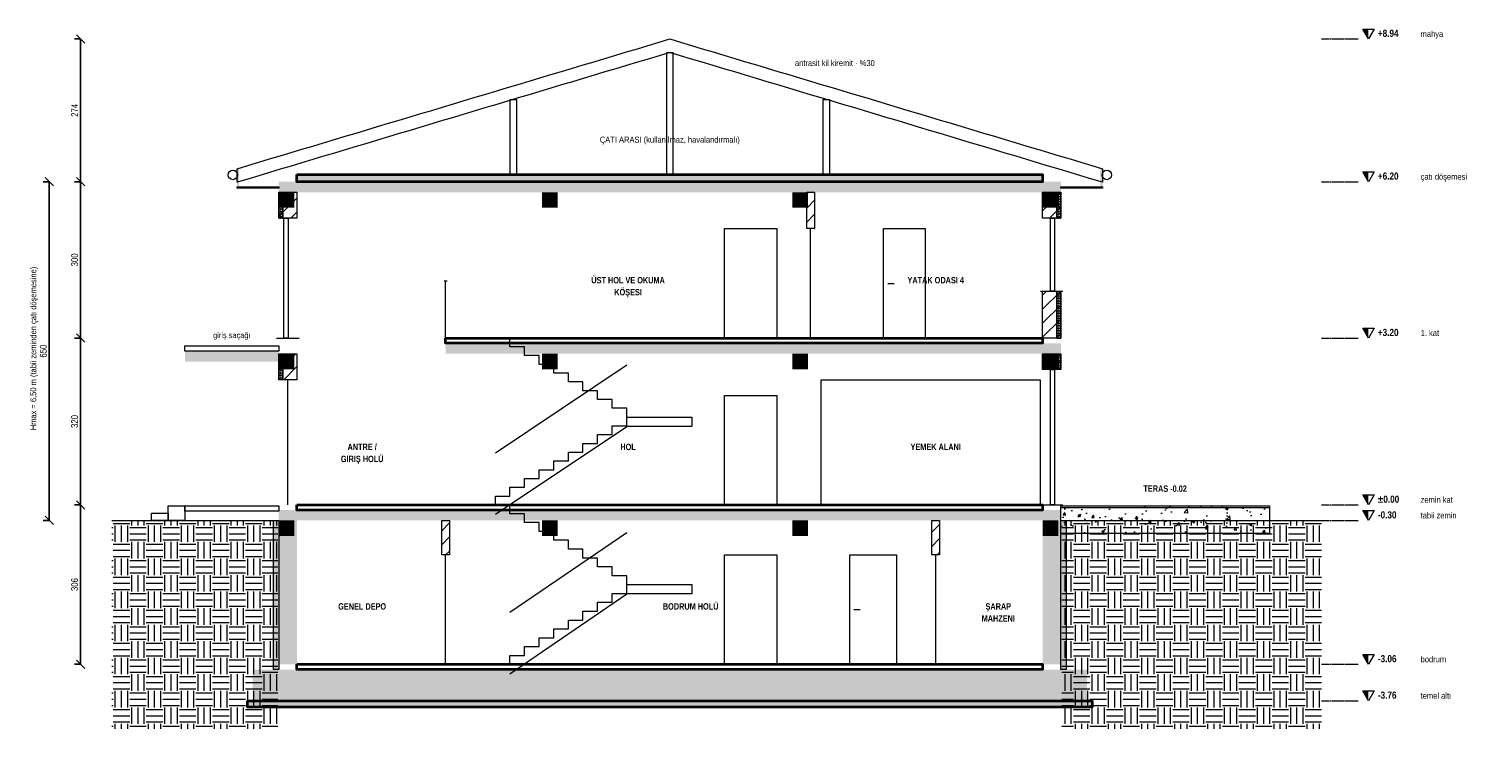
# Model space of a CAD drawing. Header units: centimetres. Extents: x -864 to 7399, y -55958 to -4339.
# Tile 8 of 19: x -479 to 2309, y -30430 to -29087. Entities that reach past the tile are written whole.
import ezdxf
from ezdxf.enums import TextEntityAlignment as Align

# ---------------------------------------------------------------- set-up
doc = ezdxf.new("R2010")
doc.units = ezdxf.units.CM
doc.header["$LTSCALE"] = 0.25
doc.linetypes.add('ACAD_ISO02W100', pattern=[15, 12, -3])
for name, color, linetype, lineweight in [('M-CKAP-KIREMIT', 66, 'Continuous', 9), ('M-CKAP-KIREMIT-2', 66, 'Continuous', 9), ('M-CKAP-KIREMIT-T', 8, 'Continuous', 5), ('M-CTAS-AHSAP', 234, 'Continuous', 20), ('M-CVRE-ZEMIN', 45, 'Continuous', 18), ('M-CVRE-ZEMIN-T', 8, 'Continuous', 5), ('M-DUVA-GAZBETON', 64, 'Continuous', 20), ('M-DUVA-GAZBETON-T', 8, 'Continuous', 5), ('M-GOST-DISOLCU', 40, 'Continuous', 9), ('M-GOST-KESITKOT', 46, 'Continuous', 9), ('M-GOST-MAHALPOZ', 7, 'Continuous', 9), ('M-GOST-YAZI', 2, 'Continuous', 9), ('M-ISYA-TASYUNU-T', 8, 'Continuous', 5), ('M-KALD-TAS', 45, 'Continuous', 9), ('M-KALD-TAS-T', 8, 'Continuous', 5), ('M-KORK-CAM', 100, 'Continuous', 9), ('M-MERD-BETONARME-2', 6, 'Continuous', 9), ('M-PNKS-ALUMINYUM', 171, 'Continuous', 9), ('M-PNKS-ALUMINYUM-2', 171, 'Continuous', 9), ('M-TASI-BETONARME', 5, 'Continuous', 35), ('M-TASI-BETONARME-T', 250, 'Continuous', 5)]:
    doc.layers.add(name, color=color, linetype=linetype, lineweight=lineweight)
doc.styles.add('YAZI', font='arialn.ttf')
doc.styles.add('YAZI-KALIN', font='arialnb.ttf')
doc.dimstyles.new('MIMARI-1-100', dxfattribs={"dimscale": 10, "dimtxt": 1.296, "dimasz": 2.5, "dimexe": 1.2, "dimexo": 0, "dimgap": 0.5, "dimtad": 1, "dimdec": 0, "dimtxsty": 'YAZI', "dimtsz": 0.8, "dimcen": 2.5, "dimclrd": 256, "dimclre": 256, "dimclrt": 256, "dimazin": 3, "dimtfac": 1, "dimtmove": 0, "dimatfit": 3, "dimarcsym": 0})

msp = doc.modelspace()

# ---------------------------------------------------------------- hatches: boundary and pattern name
at = {"layer": 'M-CKAP-KIREMIT-T'}
h = msp.add_hatch(color=256, dxfattribs=at)
h.dxf.hatch_style = 1
h.paths.add_polyline_path([(-80, -29355), (-76, -29355), (-76, -29390), (-80, -29390)])
h = msp.add_hatch(color=256, dxfattribs=at)
h.dxf.hatch_style = 1
h.paths.add_polyline_path([(1576, -29355), (1580, -29355), (1580, -29390), (1576, -29390)])
at = {"layer": 'M-CVRE-ZEMIN-T'}
h = msp.add_hatch(dxfattribs=at)
h.set_pattern_fill('EARTH', scale=5)
h.paths.add_polyline_path([(-320, -30030), (-2, -30030), (-2, -30430), (-320, -30430)])
h = msp.add_hatch(dxfattribs=at)
h.set_pattern_fill('EARTH', scale=5)
h.paths.add_polyline_path([(1502, -30030), (2000, -30030), (2000, -30430), (1502, -30430)])
at = {"layer": 'M-DUVA-GAZBETON-T'}
h = msp.add_hatch(dxfattribs=at)
h.set_pattern_fill('ANSI31', scale=6)
h.paths.add_polyline_path([(0, -29400), (35, -29400), (35, -29450), (0, -29450)])
h = msp.add_hatch(dxfattribs=at)
h.set_pattern_fill('ANSI31', scale=6)
h.paths.add_polyline_path([(1012.5, -29400), (1027.5, -29400), (1027.5, -29470), (1012.5, -29470)])
h = msp.add_hatch(dxfattribs=at)
h.set_pattern_fill('ANSI31', scale=6)
h.paths.add_polyline_path([(1465, -29400), (1500, -29400), (1500, -29450), (1465, -29450)])
h = msp.add_hatch(dxfattribs=at)
h.set_pattern_fill('ANSI31', scale=6)
h.paths.add_polyline_path([(1465, -29590), (1500, -29590), (1500, -29680), (1465, -29680)])
h = msp.add_hatch(dxfattribs=at)
h.set_pattern_fill('ANSI31', scale=6)
h.paths.add_polyline_path([(0, -29710), (35, -29710), (35, -29760), (0, -29760)])
h = msp.add_hatch(dxfattribs=at)
h.set_pattern_fill('ANSI31', scale=6)
h.paths.add_polyline_path([(1465, -29710), (1500, -29710), (1500, -29740), (1465, -29740)])
h = msp.add_hatch(color=256, dxfattribs=at)
h.dxf.hatch_style = 1
h.paths.add_polyline_path([(0, -30030), (35, -30030), (35, -30306), (0, -30306)])
h = msp.add_hatch(dxfattribs=at)
h.set_pattern_fill('ANSI31', scale=6)
h.paths.add_polyline_path([(312.5, -30030), (327.5, -30030), (327.5, -30096), (312.5, -30096)])
h = msp.add_hatch(dxfattribs=at)
h.set_pattern_fill('ANSI31', scale=6)
h.paths.add_polyline_path([(1252.5, -30030), (1267.5, -30030), (1267.5, -30096), (1252.5, -30096)])
h = msp.add_hatch(color=256, dxfattribs=at)
h.dxf.hatch_style = 1
h.paths.add_polyline_path([(1465, -30030), (1500, -30030), (1500, -30306), (1465, -30306)])
at = {"layer": 'M-GOST-KESITKOT'}
h = msp.add_hatch(color=256, dxfattribs=at)
h.dxf.hatch_style = 1
h.paths.add_polyline_path([(2079, -29087), (2090, -29087), (2090, -29106)])
h = msp.add_hatch(color=256, dxfattribs=at)
h.dxf.hatch_style = 1
h.paths.add_polyline_path([(2079, -29361), (2090, -29361), (2090, -29380)])
h = msp.add_hatch(color=256, dxfattribs=at)
h.dxf.hatch_style = 1
h.paths.add_polyline_path([(2079, -29661), (2090, -29661), (2090, -29680)])
h = msp.add_hatch(color=256, dxfattribs=at)
h.dxf.hatch_style = 1
h.paths.add_polyline_path([(2079, -29981), (2090, -29981), (2090, -30000)])
h = msp.add_hatch(color=256, dxfattribs=at)
h.dxf.hatch_style = 1
h.paths.add_polyline_path([(2079, -30011), (2090, -30011), (2090, -30030)])
h = msp.add_hatch(color=256, dxfattribs=at)
h.dxf.hatch_style = 1
h.paths.add_polyline_path([(2079, -30287), (2090, -30287), (2090, -30306)])
h = msp.add_hatch(color=256, dxfattribs=at)
h.dxf.hatch_style = 1
h.paths.add_polyline_path([(2079, -30357), (2090, -30357), (2090, -30376)])
at = {"layer": 'M-ISYA-TASYUNU-T'}
h = msp.add_hatch(dxfattribs=at)
h.set_pattern_fill('INSUL', scale=0.5)
h.paths.add_polyline_path([(35, -29366), (1465, -29366), (1465, -29380), (35, -29380)])
h = msp.add_hatch(dxfattribs=at)
h.set_pattern_fill('INSUL', scale=0.5)
h.paths.add_polyline_path([(0, -29400), (8, -29400), (8, -29450), (0, -29450)])
h = msp.add_hatch(dxfattribs=at)
h.set_pattern_fill('INSUL', scale=0.5)
h.paths.add_polyline_path([(1492, -29400), (1500, -29400), (1500, -29450), (1492, -29450)])
h = msp.add_hatch(dxfattribs=at)
h.set_pattern_fill('INSUL', scale=0.5)
h.paths.add_polyline_path([(1492, -29590), (1500, -29590), (1500, -29680), (1492, -29680)])
h = msp.add_hatch(dxfattribs=at)
h.set_pattern_fill('INSUL', scale=0.5)
h.paths.add_polyline_path([(0, -29710), (8, -29710), (8, -29760), (0, -29760)])
h = msp.add_hatch(dxfattribs=at)
h.set_pattern_fill('INSUL', scale=0.5)
h.paths.add_polyline_path([(1492, -29710), (1500, -29710), (1500, -29740), (1492, -29740)])
h = msp.add_hatch(dxfattribs=at)
h.set_pattern_fill('INSUL', scale=0.5)
h.paths.add_polyline_path([(-10, -30030), (0, -30030), (0, -30316), (-10, -30316)])
h = msp.add_hatch(dxfattribs=at)
h.set_pattern_fill('INSUL', scale=0.5)
h.paths.add_polyline_path([(1500, -30030), (1510, -30030), (1510, -30316), (1500, -30316)])
at = {"layer": 'M-KALD-TAS-T'}
h = msp.add_hatch(color=256, dxfattribs=at)
h.dxf.hatch_style = 1
h.paths.add_polyline_path([(-180, -29705), (0, -29705), (0, -29725), (-180, -29725)])
at = {"layer": 'M-PNKS-ALUMINYUM'}
h = msp.add_hatch(color=256, dxfattribs=at)
h.dxf.hatch_style = 1
h.paths.add_polyline_path([(0, -29448), (35, -29448), (35, -29450), (0, -29450)])
h = msp.add_hatch(color=256, dxfattribs=at)
h.dxf.hatch_style = 1
h.paths.add_polyline_path([(1465, -29448), (1500, -29448), (1500, -29450), (1465, -29450)])
h = msp.add_hatch(color=256, dxfattribs=at)
h.dxf.hatch_style = 1
h.paths.add_polyline_path([(1465, -29738), (1500, -29738), (1500, -29740), (1465, -29740)])
at = {"layer": 'M-TASI-BETONARME-T'}
h = msp.add_hatch(color=256, dxfattribs=at)
h.dxf.hatch_style = 1
h.paths.add_polyline_path([(0, -29380), (1500, -29380), (1500, -29400), (0, -29400)])
h = msp.add_hatch(color=256, dxfattribs=at)
h.dxf.hatch_style = 1
h.paths.add_polyline_path([(0, -29400), (30, -29400), (30, -29430), (0, -29430)])
h = msp.add_hatch(color=256, dxfattribs=at)
h.dxf.hatch_style = 1
h.paths.add_polyline_path([(505, -29400), (535, -29400), (535, -29430), (505, -29430)])
h = msp.add_hatch(color=256, dxfattribs=at)
h.dxf.hatch_style = 1
h.paths.add_polyline_path([(985, -29400), (1015, -29400), (1015, -29430), (985, -29430)])
h = msp.add_hatch(color=256, dxfattribs=at)
h.dxf.hatch_style = 1
h.paths.add_polyline_path([(1465, -29400), (1495, -29400), (1495, -29430), (1465, -29430)])
h = msp.add_hatch(color=256, dxfattribs=at)
h.dxf.hatch_style = 1
h.paths.add_polyline_path([(320, -29690), (1500, -29690), (1500, -29710), (320, -29710)])
h = msp.add_hatch(color=256, dxfattribs=at)
h.dxf.hatch_style = 1
h.paths.add_polyline_path([(0, -29710), (30, -29710), (30, -29740), (0, -29740)])
h = msp.add_hatch(color=256, dxfattribs=at)
h.dxf.hatch_style = 1
h.paths.add_polyline_path([(505, -29710), (535, -29710), (535, -29740), (505, -29740)])
h = msp.add_hatch(color=256, dxfattribs=at)
h.dxf.hatch_style = 1
h.paths.add_polyline_path([(985, -29710), (1015, -29710), (1015, -29740), (985, -29740)])
h = msp.add_hatch(color=256, dxfattribs=at)
h.dxf.hatch_style = 1
h.paths.add_polyline_path([(1465, -29710), (1495, -29710), (1495, -29740), (1465, -29740)])
h = msp.add_hatch(color=256, dxfattribs=at)
h.dxf.hatch_style = 1
h.paths.add_polyline_path([(0, -30010), (1500, -30010), (1500, -30030), (0, -30030)])
h = msp.add_hatch(dxfattribs=at)
h.set_pattern_fill('AR-CONC', scale=0.3)
h.paths.add_polyline_path([(1500, -30002), (1900, -30002), (1900, -30055), (1500, -30055)])
h = msp.add_hatch(color=256, dxfattribs=at)
h.dxf.hatch_style = 1
h.paths.add_polyline_path([(0, -30030), (30, -30030), (30, -30060), (0, -30060)])
h = msp.add_hatch(color=256, dxfattribs=at)
h.dxf.hatch_style = 1
h.paths.add_polyline_path([(505, -30030), (535, -30030), (535, -30060), (505, -30060)])
h = msp.add_hatch(color=256, dxfattribs=at)
h.dxf.hatch_style = 1
h.paths.add_polyline_path([(985, -30030), (1015, -30030), (1015, -30060), (985, -30060)])
h = msp.add_hatch(color=256, dxfattribs=at)
h.dxf.hatch_style = 1
h.paths.add_polyline_path([(1465, -30030), (1495, -30030), (1495, -30060), (1465, -30060)])
h = msp.add_hatch(color=256, dxfattribs=at)
h.dxf.hatch_style = 1
h.paths.add_polyline_path([(-50, -30316), (1550, -30316), (1550, -30376), (-50, -30376)])
h = msp.add_hatch(dxfattribs=at)
h.set_pattern_fill('AR-CONC', scale=0.3)
h.paths.add_polyline_path([(-60, -30376), (1560, -30376), (1560, -30388), (-60, -30388)])

# ---------------------------------------------------------------- linework, layer by layer
at = {"layer": 'M-CKAP-KIREMIT'}
for points in [[(-80, -29390), (0, -29390), (0, -29392), (-80, -29392)], [(1500, -29390), (1580, -29390), (1580, -29392), (1500, -29392)]]:
    msp.add_lwpolyline(points, close=True, dxfattribs=at)
for centre in [(-88, -29367), (1588, -29367)]:
    msp.add_circle(centre, 9, dxfattribs=at)
at = {"layer": 'M-CKAP-KIREMIT-2'}
msp.add_lwpolyline([(-80, -29355), (-59.2, -29348.8), (-38.5, -29342.5), (-17.8, -29336.3), (3, -29330.1), (23.8, -29323.9), (44.5, -29317.7), (65.3, -29311.4), (86, -29305.2), (106.8, -29299), (127.5, -29292.8), (148.2, -29286.5), (169, -29280.3), (189.7, -29274.1), (210.5, -29267.8), (231.2, -29261.6), (252, -29255.4), (272.8, -29249.2), (293.5, -29243), (314.2, -29236.7), (335, -29230.5), (355.8, -29224.3), (376.5, -29218), (397.2, -29211.8), (418, -29205.6), (438.8, -29199.4), (459.5, -29193.2), (480.3, -29186.9), (501, -29180.7), (521.8, -29174.5), (542.5, -29168.2), (563.2, -29162), (584, -29155.8), (604.8, -29149.6), (625.5, -29143.3), (646.2, -29137.1), (667, -29130.9), (687.8, -29124.7), (708.5, -29118.5), (729.3, -29112.2), (750, -29106), (770.7, -29112.2), (791.5, -29118.5), (812.3, -29124.7), (833, -29130.9), (853.8, -29137.1), (874.5, -29143.3), (895.2, -29149.6), (916, -29155.8), (936.8, -29162), (957.5, -29168.2), (978.2, -29174.5), (999, -29180.7), (1019.8, -29186.9), (1040.5, -29193.2), (1061.2, -29199.4), (1082, -29205.6), (1102.8, -29211.8), (1123.5, -29218), (1144.2, -29224.3), (1165, -29230.5), (1185.8, -29236.7), (1206.5, -29243), (1227.2, -29249.2), (1248, -29255.4), (1268.8, -29261.6), (1289.5, -29267.8), (1310.2, -29274.1), (1331, -29280.3), (1351.8, -29286.5), (1372.5, -29292.8), (1393.2, -29299), (1414, -29305.2), (1434.8, -29311.4), (1455.5, -29317.7), (1476.2, -29323.9), (1497, -29330.1), (1517.8, -29336.3), (1538.5, -29342.5), (1559.2, -29348.8), (1580, -29355), (1580, -29381), (1559.2, -29374.8), (1538.5, -29368.5), (1517.8, -29362.3), (1497, -29356.1), (1476.2, -29349.9), (1455.5, -29343.7), (1434.8, -29337.4), (1414, -29331.2), (1393.2, -29325), (1372.5, -29318.8), (1351.8, -29312.5), (1331, -29306.3), (1310.2, -29300.1), (1289.5, -29293.8), (1268.8, -29287.6), (1248, -29281.4), (1227.2, -29275.2), (1206.5, -29269), (1185.8, -29262.7), (1165, -29256.5), (1144.2, -29250.3), (1123.5, -29244), (1102.8, -29237.8), (1082, -29231.6), (1061.2, -29225.4), (1040.5, -29219.2), (1019.8, -29212.9), (999, -29206.7), (978.2, -29200.5), (957.5, -29194.2), (936.8, -29188), (916, -29181.8), (895.2, -29175.6), (874.5, -29169.3), (853.8, -29163.1), (833, -29156.9), (812.3, -29150.7), (791.5, -29144.5), (770.7, -29138.2), (750, -29132), (729.3, -29138.2), (708.5, -29144.5), (687.8, -29150.7), (667, -29156.9), (646.2, -29163.1), (625.5, -29169.3), (604.8, -29175.6), (584, -29181.8), (563.2, -29188), (542.5, -29194.2), (521.8, -29200.5), (501, -29206.7), (480.3, -29212.9), (459.5, -29219.2), (438.8, -29225.4), (418, -29231.6), (397.2, -29237.8), (376.5, -29244), (355.8, -29250.3), (335, -29256.5), (314.2, -29262.7), (293.5, -29269), (272.8, -29275.2), (252, -29281.4), (231.2, -29287.6), (210.5, -29293.8), (189.7, -29300.1), (169, -29306.3), (148.2, -29312.5), (127.5, -29318.8), (106.8, -29325), (86, -29331.2), (65.3, -29337.4), (44.5, -29343.7), (23.8, -29349.9), (3, -29356.1), (-17.8, -29362.3), (-38.5, -29368.5), (-59.2, -29374.8), (-80, -29381)], close=True, dxfattribs=at)
msp.add_lwpolyline([(-80, -29355), (-59.2, -29348.8), (-38.5, -29342.5), (-17.8, -29336.3), (3, -29330.1), (23.8, -29323.9), (44.5, -29317.7), (65.3, -29311.4), (86, -29305.2), (106.8, -29299), (127.5, -29292.8), (148.2, -29286.5), (169, -29280.3), (189.7, -29274.1), (210.5, -29267.8), (231.2, -29261.6), (252, -29255.4), (272.8, -29249.2), (293.5, -29243), (314.2, -29236.7), (335, -29230.5), (355.8, -29224.3), (376.5, -29218), (397.2, -29211.8), (418, -29205.6), (438.8, -29199.4), (459.5, -29193.2), (480.3, -29186.9), (501, -29180.7), (521.8, -29174.5), (542.5, -29168.2), (563.2, -29162), (584, -29155.8), (604.8, -29149.6), (625.5, -29143.3), (646.2, -29137.1), (667, -29130.9), (687.8, -29124.7), (708.5, -29118.5), (729.3, -29112.2), (750, -29106), (770.7, -29112.2), (791.5, -29118.5), (812.3, -29124.7), (833, -29130.9), (853.8, -29137.1), (874.5, -29143.3), (895.2, -29149.6), (916, -29155.8), (936.8, -29162), (957.5, -29168.2), (978.2, -29174.5), (999, -29180.7), (1019.8, -29186.9), (1040.5, -29193.2), (1061.2, -29199.4), (1082, -29205.6), (1102.8, -29211.8), (1123.5, -29218), (1144.2, -29224.3), (1165, -29230.5), (1185.8, -29236.7), (1206.5, -29243), (1227.2, -29249.2), (1248, -29255.4), (1268.8, -29261.6), (1289.5, -29267.8), (1310.2, -29274.1), (1331, -29280.3), (1351.8, -29286.5), (1372.5, -29292.8), (1393.2, -29299), (1414, -29305.2), (1434.8, -29311.4), (1455.5, -29317.7), (1476.2, -29323.9), (1497, -29330.1), (1517.8, -29336.3), (1538.5, -29342.5), (1559.2, -29348.8), (1580, -29355)], dxfattribs=at)
at = {"layer": 'M-CTAS-AHSAP'}
for points in [[(744, -29132), (756, -29132), (756, -29366), (744, -29366)], [(444, -29222), (456, -29222), (456, -29366), (444, -29366)], [(1044, -29222), (1056, -29222), (1056, -29366), (1044, -29366)]]:
    msp.add_lwpolyline(points, close=True, dxfattribs=at)
at = {"layer": 'M-CVRE-ZEMIN'}
for p, q in [((-320, -30030), (0, -30030)), ((1500, -30030), (2000, -30030))]:
    msp.add_line(p, q, dxfattribs=at)
at = {"layer": 'M-DUVA-GAZBETON'}
msp.add_line((317, -29570), (323, -29570), dxfattribs=at)
for points in [[(0, -29400), (35, -29400), (35, -29450), (0, -29450)], [(0, -29400), (8, -29400), (8, -29450), (0, -29450)], [(1012.5, -29400), (1027.5, -29400), (1027.5, -29470), (1012.5, -29470)], [(1465, -29400), (1500, -29400), (1500, -29450), (1465, -29450)], [(1492, -29400), (1500, -29400), (1500, -29450), (1492, -29450)], [(1465, -29590), (1500, -29590), (1500, -29680), (1465, -29680)], [(1492, -29590), (1500, -29590), (1500, -29680), (1492, -29680)], [(0, -29710), (35, -29710), (35, -29760), (0, -29760)], [(0, -29710), (8, -29710), (8, -29760), (0, -29760)], [(1465, -29710), (1500, -29710), (1500, -29740), (1465, -29740)], [(1492, -29710), (1500, -29710), (1500, -29740), (1492, -29740)], [(-10, -30030), (0, -30030), (0, -30316), (-10, -30316)], [(312.5, -30030), (327.5, -30030), (327.5, -30096), (312.5, -30096)], [(1252.5, -30030), (1267.5, -30030), (1267.5, -30096), (1252.5, -30096)], [(1500, -30030), (1510, -30030), (1510, -30316), (1500, -30316)]]:
    msp.add_lwpolyline(points, close=True, dxfattribs=at)
at = {"layer": 'M-GOST-KESITKOT', "linetype": 'ACAD_ISO02W100'}
for p, q in [((2000, -29106), (2070, -29106)), ((2000, -29380), (2070, -29380)), ((2000, -29680), (2070, -29680)), ((2000, -30000), (2070, -30000)), ((2000, -30030), (2070, -30030)), ((2000, -30306), (2070, -30306)), ((2000, -30376), (2070, -30376))]:
    msp.add_line(p, q, dxfattribs=at)
at = {"layer": 'M-GOST-KESITKOT'}
for points in [[(2079, -29087), (2101, -29087), (2090, -29106)], [(2079, -29361), (2101, -29361), (2090, -29380)], [(2079, -29661), (2101, -29661), (2090, -29680)], [(2079, -29981), (2101, -29981), (2090, -30000)], [(2079, -30011), (2101, -30011), (2090, -30030)], [(2079, -30287), (2101, -30287), (2090, -30306)], [(2079, -30357), (2101, -30357), (2090, -30376)]]:
    msp.add_lwpolyline(points, close=True, dxfattribs=at)
at = {"layer": 'M-KALD-TAS'}
for points in [[(-180, -29695), (0, -29695), (0, -29705), (-180, -29705)], [(-244, -30016), (-212, -30016), (-212, -30030), (-244, -30030)], [(-212, -30002), (-180, -30002), (-180, -30030), (-212, -30030)], [(-180, -30002), (0, -30002), (0, -30012), (-180, -30012)], [(1500, -30002), (1900, -30002), (1900, -30055), (1500, -30055)], [(1500, -30002), (1900, -30002), (1900, -30006), (1500, -30006)]]:
    msp.add_lwpolyline(points, close=True, dxfattribs=at)
at = {"layer": 'M-KORK-CAM'}
for p, q in [((320, -29680), (320, -29570)), ((415.5, -29900), (667.5, -29731.6)), ((443.5, -30206), (667.5, -30053))]:
    msp.add_line(p, q, dxfattribs=at)
at = {"layer": 'M-MERD-BETONARME-2'}
for p, q in [((415.5, -30018), (667.5, -29849.6)), ((443.5, -30324), (667.5, -30171))]:
    msp.add_line(p, q, dxfattribs=at)
for points in [[(667.5, -29831.6), (667.5, -29814.7), (639.5, -29814.7), (639.5, -29797.9), (611.5, -29797.9), (611.5, -29781.1), (583.5, -29781.1), (583.5, -29764.2), (555.5, -29764.2), (555.5, -29747.4), (527.5, -29747.4), (527.5, -29730.5), (499.5, -29730.5), (499.5, -29713.7), (471.5, -29713.7), (471.5, -29696.8), (443.5, -29696.8), (443.5, -29680), (443.5, -29680)], [(415.5, -30000), (415.5, -29983.2), (443.5, -29983.2), (443.5, -29966.3), (471.5, -29966.3), (471.5, -29949.5), (499.5, -29949.5), (499.5, -29932.6), (527.5, -29932.6), (527.5, -29915.8), (555.5, -29915.8), (555.5, -29898.9), (583.5, -29898.9), (583.5, -29882.1), (611.5, -29882.1), (611.5, -29865.3), (639.5, -29865.3), (639.5, -29848.4), (667.5, -29848.4), (667.5, -29831.6), (667.5, -29831.6), (792.5, -29831.6)], [(667.5, -30153), (667.5, -30136), (639.5, -30136), (639.5, -30119), (611.5, -30119), (611.5, -30102), (583.5, -30102), (583.5, -30085), (555.5, -30085), (555.5, -30068), (527.5, -30068), (527.5, -30051), (499.5, -30051), (499.5, -30034), (471.5, -30034), (471.5, -30017), (443.5, -30017), (443.5, -30000), (443.5, -30000)], [(443.5, -30306), (443.5, -30289), (471.5, -30289), (471.5, -30272), (499.5, -30272), (499.5, -30255), (527.5, -30255), (527.5, -30238), (555.5, -30238), (555.5, -30221), (583.5, -30221), (583.5, -30204), (611.5, -30204), (611.5, -30187), (639.5, -30187), (639.5, -30170), (667.5, -30170), (667.5, -30153), (667.5, -30153), (792.5, -30153)]]:
    msp.add_lwpolyline(points, dxfattribs=at)
for points in [[(667.5, -29831.6), (792.5, -29831.6), (792.5, -29849.6), (667.5, -29849.6)], [(667.5, -30153), (792.5, -30153), (792.5, -30171), (667.5, -30171)]]:
    msp.add_lwpolyline(points, close=True, dxfattribs=at)
at = {"layer": 'M-PNKS-ALUMINYUM'}
for p, q in [((1020, -29680), (1020, -29470)), ((1461, -29590), (1504, -29590)), ((-4, -29680), (39, -29680)), ((17.5, -30000), (17.5, -29760)), ((1461, -30000), (1504, -30000)), ((320, -30306), (320, -30096)), ((1260, -30306), (1260, -30096))]:
    msp.add_line(p, q, dxfattribs=at)
for points in [[(10, -29450), (18, -29450), (18, -29680), (10, -29680)], [(1480, -29450), (1488, -29450), (1488, -29590), (1480, -29590)], [(1480, -29740), (1488, -29740), (1488, -30000), (1480, -30000)]]:
    msp.add_lwpolyline(points, close=True, dxfattribs=at)
at = {"layer": 'M-PNKS-ALUMINYUM-2'}
for p, q in [((1168, -29575), (1180, -29575)), ((1103, -30201), (1115, -30201))]:
    msp.add_line(p, q, dxfattribs=at)
for points in [[(855, -29470), (955, -29470), (955, -29680), (855, -29680)], [(1160, -29470), (1240, -29470), (1240, -29680), (1160, -29680)], [(1040, -29760), (1460, -29760), (1460, -30000), (1040, -30000)], [(855, -29790), (955, -29790), (955, -30000), (855, -30000)], [(855, -30096), (955, -30096), (955, -30306), (855, -30306)], [(1095, -30096), (1185, -30096), (1185, -30306), (1095, -30306)]]:
    msp.add_lwpolyline(points, close=True, dxfattribs=at)
at = {"layer": 'M-TASI-BETONARME'}
for points in [[(35, -29366), (1465, -29366), (1465, -29380), (35, -29380)], [(320, -29680), (1465, -29680), (1465, -29690), (320, -29690)], [(35, -30000), (1465, -30000), (1465, -30010), (35, -30010)], [(35, -30306), (1465, -30306), (1465, -30316), (35, -30316)], [(-60, -30376), (1560, -30376), (1560, -30388), (-60, -30388)]]:
    msp.add_lwpolyline(points, close=True, dxfattribs=at)

# ---------------------------------------------------------------- texts
at = {"layer": 'M-GOST-KESITKOT'}
for s, height, style, p in [('+8.94', 13.68, 'YAZI-KALIN', (2108, -29102)), ('mahya', 11.52, 'YAZI', (2190, -29102)), ('+6.20', 13.68, 'YAZI-KALIN', (2108, -29376)), ('çatı döşemesi', 11.52, 'YAZI', (2190, -29376)), ('+3.20', 13.68, 'YAZI-KALIN', (2108, -29676)), ('1. kat', 11.52, 'YAZI', (2190, -29676)), ('%%p0.00', 13.68, 'YAZI-KALIN', (2108, -29996)), ('zemin kat', 11.52, 'YAZI', (2190, -29996)), ('-0.30', 13.68, 'YAZI-KALIN', (2108, -30026)), ('tabii zemin', 11.52, 'YAZI', (2190, -30026)), ('-3.06', 13.68, 'YAZI-KALIN', (2108, -30302)), ('bodrum', 11.52, 'YAZI', (2190, -30302)), ('-3.76', 13.68, 'YAZI-KALIN', (2108, -30372)), ('temel altı', 11.52, 'YAZI', (2190, -30372))]:
    msp.add_text(s, height=height, dxfattribs=dict(at, style=style)).set_placement(p)
at = {"layer": 'M-GOST-KESITKOT', "style": 'YAZI'}
msp.add_text('Hmax = 6,50 m (tabii zeminden çatı döşemesine)', height=11.52, rotation=90, dxfattribs=at).set_placement((-465, -29700), align=Align.CENTER)
at = {"layer": 'M-GOST-MAHALPOZ', "style": 'YAZI-KALIN'}
for s, p in [('ÜST HOL VE OKUMA', (670, -29575)), ('KÖŞESI', (670, -29598)), ('YATAK ODASI 4', (1260, -29575)), ('ANTRE /', (160, -29895)), ('HOL', (670, -29895)), ('YEMEK ALANI', (1260, -29895)), ('GIRIŞ HOLÜ', (160, -29918)), ('GENEL DEPO', (160, -30201)), ('BODRUM HOLÜ', (790, -30201)), ('ŞARAP', (1380, -30201)), ('MAHZENI', (1380, -30224))]:
    msp.add_text(s, height=12.24, dxfattribs=at).set_placement(p, align=Align.CENTER)
at = {"layer": 'M-GOST-YAZI', "style": 'YAZI'}
msp.add_text('antrasit kil kiremit · %30', height=11.52, dxfattribs=at).set_placement((990, -29158))
at = {"layer": 'M-GOST-YAZI'}
for s, height, style, p in [('ÇATI ARASI (kullanılmaz, havalandırmalı)', 11.52, 'YAZI', (750, -29305)), ('giriş saçağı', 10.8, 'YAZI', (-90, -29680)), ('TERAS -0.02', 12.24, 'YAZI-KALIN', (1700, -29975))]:
    msp.add_text(s, height=height, dxfattribs=dict(at, style=style)).set_placement(p, align=Align.CENTER)

# ---------------------------------------------------------------- dimensions: what is measured, and where the dimension line sits
at = {"layer": 'M-GOST-DISOLCU'}
for base, p1, p2 in [((-380, -29380), (-380, -29380), (-380, -29106)), ((-440, -30030), (-440, -30030), (-440, -29380)), ((-380, -29680), (-380, -29680), (-380, -29380)), ((-380, -30000), (-380, -30000), (-380, -29680)), ((-380, -30306), (-380, -30306), (-380, -30000))]:
    msp.add_linear_dim(base=base, p1=p1, p2=p2, angle=90, dimstyle='MIMARI-1-100', dxfattribs=at).render()

doc.saveas('drawing.dxf')
